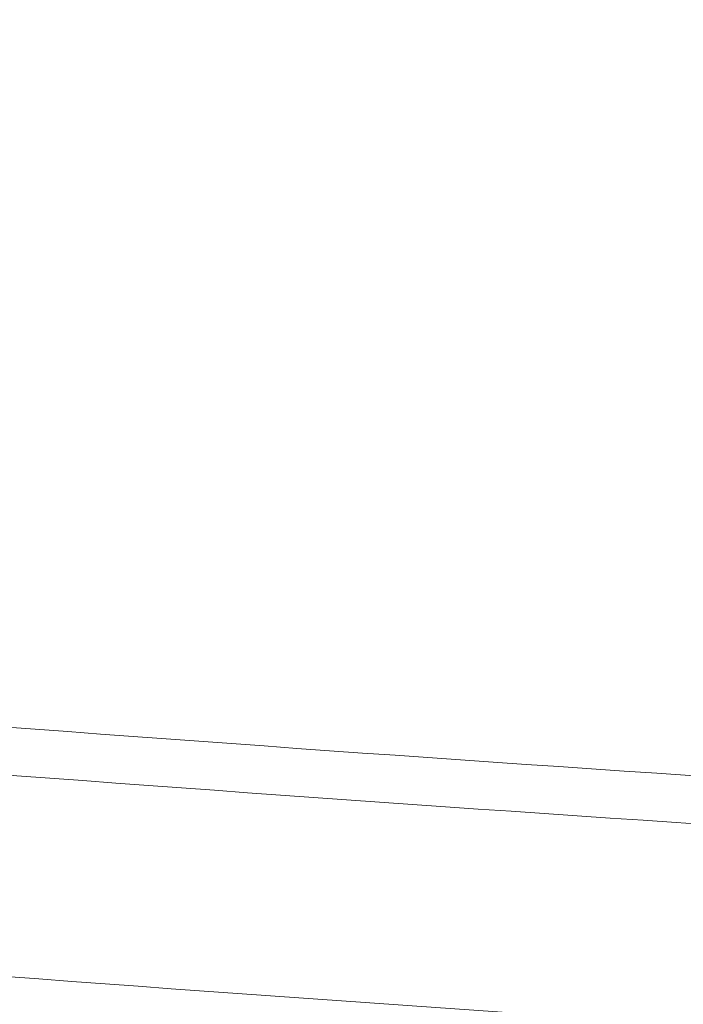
# Model space of a CAD drawing. Header units: millimetres. Extents: x 4 to 415, y -8563 to 292.
# Tile 30 of 256: x 90.068 to 90.426, y 63.727 to 64.259. Entities that reach past the tile are written whole.
import ezdxf

# ---------------------------------------------------------------- set-up
doc = ezdxf.new("R2010")
doc.units = ezdxf.units.MM
doc.layers.add('1', color=7, linetype='Continuous')

# ---------------------------------------------------------------- blocks, each defined once
blk = doc.blocks.new('_U0')
at = {"layer": '1', "color": 27, "lineweight": 13}
blk.add_arc((93.083333, 93.336624), 45.139366, 135, 44.999943, dxfattribs=at)

msp = doc.modelspace()

# ---------------------------------------------------------------- linework, layer by layer
at = {"layer": '1', "color": 2, "linetype": 'Continuous', "lineweight": 18}
msp.add_open_spline([(93.08333, 63.33662), (86.88099, 63.33662), (80.40011, 64.87167), (74.73357, 68.01554)], degree=3, dxfattribs=at)
msp.add_open_spline([(79.89123, 65.69034), (80.41723, 65.49946), (81.47583, 65.14162), (83.08314, 64.67516), (84.70967, 64.27817), (85.80681, 64.05971), (86.91041, 63.86454), (87.46543, 63.7786), (88.16331, 63.68598), (88.30309, 63.6682), (88.58306, 63.63412), (88.72327, 63.61783), (89.14386, 63.57127), (89.42444, 63.5433), (90.26673, 63.4686), (90.829, 63.43107), (91.58006, 63.39757), (91.76819, 63.39057), (91.95641, 63.38496)], degree=3, knots=[0, 0, 0, 0, 0.136351, 0.272702, 0.409054, 0.545405, 0.545405, 0.681756, 0.681756, 0.715844, 0.715844, 0.749932, 0.749932, 0.818107, 0.818107, 0.954459, 0.954459, 1, 1, 1, 1], dxfattribs=at)
at = {"layer": '1', "color": 7, "linetype": 'Continuous', "lineweight": 18}
msp.add_open_spline([(84.09119, 64.77681), (84.27553, 64.73481), (84.46018, 64.6941), (84.83, 64.6153), (85.01521, 64.57719), (85.57151, 64.46679), (86.31493, 64.33004), (87.06169, 64.21405), (87.62302, 64.13483), (87.81034, 64.10972), (88.18539, 64.06209), (88.37315, 64.03957), (89.31211, 63.93357), (90.06456, 63.86973), (91.57201, 63.78421), (92.32701, 63.76253), (93.08333, 63.76253)], degree=3, knots=[0, 0, 0, 0, 0.0625, 0.0625, 0.125, 0.125, 0.25, 0.375, 0.375, 0.4375, 0.4375, 0.5, 0.5, 0.75, 0.75, 1, 1, 1, 1], dxfattribs=at)
at = {"layer": '1', "color": 180, "linetype": 'Continuous', "lineweight": 13}
for points, knots in [([(84.02336, 64.768), (84.76854, 64.59645), (85.51623, 64.44679), (87.01649, 64.19001), (87.76905, 64.08288), (89.27903, 63.91082), (90.03644, 63.84588), (91.55616, 63.75876), (92.31848, 63.73657), (93.08333, 63.73657)], [0, 0, 0, 0, 0.25, 0.25, 0.5, 0.5, 0.75, 0.75, 1, 1, 1, 1]), ([(93.08333, 63.62805), (92.89231, 63.62805), (92.70129, 63.62944), (92.31931, 63.63495), (92.12831, 63.63908), (91.55556, 63.65556), (90.79261, 63.68844), (90.03107, 63.74286), (89.46044, 63.79172), (89.27031, 63.80934), (88.89024, 63.84727), (88.70029, 63.86758), (87.75188, 63.97569), (86.9967, 64.08331), (85.49343, 64.34077), (84.74533, 64.49061), (84.00085, 64.66199)], [0, 0, 0, 0, 0.0625, 0.0625, 0.125, 0.125, 0.25, 0.375, 0.375, 0.4375, 0.4375, 0.5, 0.5, 0.75, 0.75, 1, 1, 1, 1])]:
    msp.add_open_spline(points, degree=3, knots=knots, dxfattribs=at)

# ---------------------------------------------------------------- block references
at = {"layer": '1', "color": 23, "linetype": 'Continuous', "lineweight": 18}
msp.add_blockref('_U0', (0, 0), dxfattribs=at)

doc.saveas('drawing.dxf')
